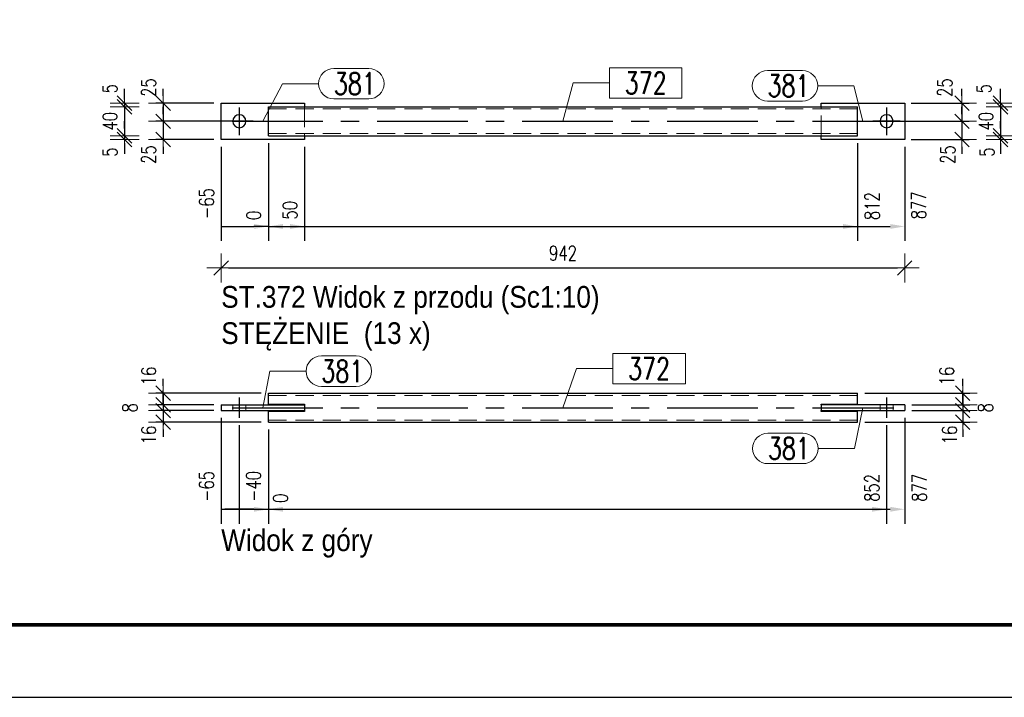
# Model space of a CAD drawing. Header units: millimetres. Extents: x -1005 to 207, y 18226 to 18896.
# Tile 27 of 50: x -284 to -149, y 18226 to 18319. Entities that reach past the tile are written whole.
import ezdxf

# ---------------------------------------------------------------- set-up
doc = ezdxf.new("R2010")
doc.units = ezdxf.units.MM
doc.header["$LTSCALE"] = 10
doc.linetypes.add('HIDDEN', pattern=[0.375, 0.25, -0.125])
doc.linetypes.add('MITTE', pattern=[2, 1.25, -0.25, 0.25, -0.25])
doc.layers.get('Defpoints').update_dxf_attribs({"color": 1})
doc.layers.add('_FORMATKA', color=8, linetype='Continuous', plot=False)
for name, color, linetype, lineweight in [('_RAMKA', 7, 'Continuous', 35), ('PS_DIM', 4, 'Continuous', 13), ('PS_Hidden', 2, 'HIDDEN', 9), ('PS_Pos', 1, 'Continuous', 15), ('PS_Shape', 161, 'Continuous', 30), ('PS_SOLID', 7, 'Continuous', 30), ('PS_TEXT', 3, 'Continuous', 18)]:
    doc.layers.add(name, color=color, linetype=linetype, lineweight=lineweight)
doc.layers.add('PS_Mid', color=5, linetype='MITTE')
doc.styles.add('gil', font='txt', dxfattribs={"width": 0.9})
doc.styles.add('simplex', font='simplex.shx', dxfattribs={"width": 0.75})
doc.dimstyles.new('1_10_GŁ_DS1-LS10', dxfattribs={"dimtxt": 2, "dimasz": 2, "dimexe": 2, "dimexo": 1, "dimgap": 1, "dimtad": 1, "dimjust": 4, "dimdec": 0, "dimlfac": 10, "dimtxsty": 'simplex', "dimblk1": 'NONE', "dimsah": 1, "dimcen": 2, "dimclrd": 256, "dimclre": 256, "dimclrt": 3, "dimadec": 1, "dimazin": 0, "dimtfac": 1, "dimtdec": 0, "dimtmove": 2, "dimatfit": 3, "dimfxl": 1, "dimarcsym": 0})
doc.dimstyles.new('1_10_PRZ', dxfattribs={"dimtxt": 2, "dimasz": 1, "dimexe": 2, "dimexo": 5, "dimgap": 1, "dimtad": 1, "dimdec": 0, "dimlfac": 10, "dimtxsty": 'simplex', "dimblk": 'dimznak', "dimcen": 2, "dimse1": 1, "dimse2": 1, "dimclrt": 3, "dimadec": 1, "dimazin": 0, "dimtfac": 1, "dimtdec": 0, "dimtix": 1, "dimtmove": 2, "dimatfit": 3, "dimldrblk": 'dim-grot', "dimfxl": 1, "dimarcsym": 0})
doc.dimstyles.new('1_10_PRZ_DS1-LS10', dxfattribs={"dimtxt": 2, "dimasz": 1, "dimexe": 2, "dimexo": 5, "dimgap": 1, "dimtad": 1, "dimdec": 0, "dimlfac": 10, "dimtxsty": 'simplex', "dimblk": 'dimznak', "dimcen": 2, "dimse1": 1, "dimse2": 1, "dimclrt": 3, "dimadec": 1, "dimazin": 0, "dimtfac": 1, "dimtdec": 0, "dimtix": 1, "dimtmove": 2, "dimatfit": 3, "dimldrblk": 'dim-grot', "dimfxl": 1, "dimarcsym": 0})
doc.dimstyles.new('1_10_SC', dxfattribs={"dimtxt": 2, "dimasz": 1, "dimexe": 1, "dimexo": 1, "dimgap": 1, "dimtad": 1, "dimdec": 0, "dimlfac": 10, "dimtxsty": 'simplex', "dimblk": 'dimznak', "dimcen": 2, "dimclrd": 256, "dimclre": 256, "dimclrt": 3, "dimadec": 1, "dimazin": 0, "dimtfac": 1, "dimtdec": 0, "dimtix": 1, "dimtmove": 2, "dimatfit": 3, "dimldrblk": 'dim-grot', "dimfxl": 1, "dimarcsym": 0})

# ---------------------------------------------------------------- blocks, each defined once
blk = doc.blocks.new('dimznak')
at = {"color": 0}
for points in [[(0, 2), (0, -2)], [(-2, 0), (2, 0)]]:
    blk.add_lwpolyline(points, dxfattribs=at)
at = {"color": 2}
blk.add_lwpolyline([(1, 1), (-1, -1)], dxfattribs=at)
blk = doc.blocks.new('*D1424')
at = {"layer": 'Defpoints', "color": 0, "transparency": 16777216}
for p in [(-256.47, 18307.86), (-264.47, 18305.36), (-253.97, 18305.36)]:
    blk.add_point(p, dxfattribs=at)
at = {"layer": 'PS_DIM', "lineweight": -2, "transparency": 16777216}
for p, q in [((-264.47, 18308.86), (-264.47, 18309.86)), ((-257.47, 18307.86), (-265.47, 18307.86)), ((-264.47, 18307.86), (-264.47, 18305.36)), ((-254.97, 18305.36), (-265.47, 18305.36)), ((-264.47, 18304.36), (-264.47, 18303.36))]:
    blk.add_line(p, q, dxfattribs=at)
for p, rotation in [((-264.47, 18307.86), 270), ((-264.47, 18305.36), 90)]:
    blk.add_blockref('dimznak', p, dxfattribs=dict(at, rotation=rotation))
at = {"layer": 'PS_DIM', "color": 3, "transparency": 16777216, "insert": (-266.47, 18310.02), "char_height": 2, "attachment_point": 5, "rotation": 90, "style": 'simplex'}
blk.add_mtext('25', dxfattribs=at)
blk = doc.blocks.new('dim-grot')
blk.add_hatch(color=256).paths.add_polyline_path([(0, 0), (-2, 0.5), (-2, -0.5)])
blk.add_lwpolyline([(0, 0), (-2, 0.5), (-2, -0.5), (0, 0)])
blk = doc.blocks.new('*D1425')
at = {"layer": 'Defpoints', "color": 0, "transparency": 16777216}
for p in [(-253.97, 18305.36), (-264.47, 18302.86), (-256.47, 18302.86)]:
    blk.add_point(p, dxfattribs=at)
at = {"layer": 'PS_DIM', "lineweight": -2, "transparency": 16777216}
for p, q in [((-264.47, 18306.36), (-264.47, 18307.36)), ((-254.97, 18305.36), (-265.47, 18305.36)), ((-264.47, 18305.36), (-264.47, 18302.86)), ((-257.47, 18302.86), (-265.47, 18302.86)), ((-264.47, 18301.86), (-264.47, 18300.86))]:
    blk.add_line(p, q, dxfattribs=at)
for p, rotation in [((-264.47, 18305.36), 270), ((-264.47, 18302.86), 90)]:
    blk.add_blockref('dimznak', p, dxfattribs=dict(at, rotation=rotation))
at = {"layer": 'PS_DIM', "color": 3, "transparency": 16777216, "insert": (-266.47, 18300.78), "char_height": 2, "attachment_point": 5, "rotation": 90, "style": 'simplex'}
blk.add_mtext('25', dxfattribs=at)
blk = doc.blocks.new('*D1426')
at = {"layer": 'Defpoints', "color": 0, "transparency": 16777216}
for p in [(-269.79, 18307.36), (-256.47, 18307.86), (-249.97, 18307.36)]:
    blk.add_point(p, dxfattribs=at)
at = {"layer": 'PS_DIM', "color": 0, "lineweight": -2, "transparency": 16777216}
for p, q in [((-269.79, 18308.86), (-269.79, 18309.86)), ((-269.79, 18307.86), (-269.79, 18307.36)), ((-269.79, 18306.36), (-269.79, 18305.36))]:
    blk.add_line(p, q, dxfattribs=at)
for p, rotation in [((-269.79, 18307.86), 270), ((-269.79, 18307.36), 90)]:
    blk.add_blockref('dimznak', p, dxfattribs=dict(at, rotation=rotation))
at = {"layer": 'PS_DIM', "color": 3, "transparency": 16777216, "insert": (-271.79, 18309.87), "char_height": 2, "attachment_point": 5, "rotation": 90, "style": 'simplex'}
blk.add_mtext('5', dxfattribs=at)
blk = doc.blocks.new('*D1427')
at = {"layer": 'Defpoints', "color": 0, "transparency": 16777216}
for p in [(-249.97, 18307.36), (-269.79, 18303.36), (-249.97, 18303.36)]:
    blk.add_point(p, dxfattribs=at)
at = {"layer": 'PS_DIM', "color": 0, "lineweight": -2, "transparency": 16777216}
for p, q in [((-269.79, 18308.36), (-269.79, 18309.36)), ((-269.79, 18307.36), (-269.79, 18303.36)), ((-269.79, 18302.36), (-269.79, 18301.36))]:
    blk.add_line(p, q, dxfattribs=at)
for p, rotation in [((-269.79, 18307.36), 270), ((-269.79, 18303.36), 90)]:
    blk.add_blockref('dimznak', p, dxfattribs=dict(at, rotation=rotation))
at = {"layer": 'PS_DIM', "color": 3, "transparency": 16777216, "insert": (-271.79, 18305.36), "char_height": 2, "attachment_point": 5, "rotation": 90, "style": 'simplex'}
blk.add_mtext('40', dxfattribs=at)
blk = doc.blocks.new('*D1428')
at = {"layer": 'Defpoints', "color": 0, "transparency": 16777216}
for p in [(-269.79, 18302.86), (-256.47, 18302.86), (-249.97, 18303.36)]:
    blk.add_point(p, dxfattribs=at)
at = {"layer": 'PS_DIM', "color": 0, "lineweight": -2, "transparency": 16777216}
for p, q in [((-269.79, 18304.36), (-269.79, 18305.36)), ((-269.79, 18303.36), (-269.79, 18302.86)), ((-269.79, 18301.86), (-269.79, 18300.86))]:
    blk.add_line(p, q, dxfattribs=at)
for p, rotation in [((-269.79, 18303.36), 270), ((-269.79, 18302.86), 90)]:
    blk.add_blockref('dimznak', p, dxfattribs=dict(at, rotation=rotation))
at = {"layer": 'PS_DIM', "color": 3, "transparency": 16777216, "insert": (-271.79, 18301.12), "char_height": 2, "attachment_point": 5, "rotation": 90, "style": 'simplex'}
blk.add_mtext('5', dxfattribs=at)
blk = doc.blocks.new('*D1429')
at = {"layer": 'Defpoints', "color": 0, "transparency": 16777216}
for p in [(-162.34, 18307.86), (-164.84, 18305.36), (-154.34, 18305.36)]:
    blk.add_point(p, dxfattribs=at)
at = {"layer": 'PS_DIM', "lineweight": -2, "transparency": 16777216}
for p, q in [((-154.34, 18308.86), (-154.34, 18309.86)), ((-161.34, 18307.86), (-153.34, 18307.86)), ((-154.34, 18307.86), (-154.34, 18305.36)), ((-163.84, 18305.36), (-153.34, 18305.36)), ((-154.34, 18304.36), (-154.34, 18303.36))]:
    blk.add_line(p, q, dxfattribs=at)
for p, rotation in [((-154.34, 18307.86), 270), ((-154.34, 18305.36), 90)]:
    blk.add_blockref('dimznak', p, dxfattribs=dict(at, rotation=rotation))
at = {"layer": 'PS_DIM', "color": 3, "transparency": 16777216, "insert": (-156.7, 18310.02), "char_height": 2, "attachment_point": 5, "rotation": 90, "style": 'simplex'}
blk.add_mtext('25', dxfattribs=at)
blk = doc.blocks.new('*D1430')
at = {"layer": 'Defpoints', "color": 0, "transparency": 16777216}
for p in [(-164.84, 18305.36), (-162.34, 18302.86), (-154.34, 18302.86)]:
    blk.add_point(p, dxfattribs=at)
at = {"layer": 'PS_DIM', "lineweight": -2, "transparency": 16777216}
for p, q in [((-154.34, 18306.36), (-154.34, 18307.36)), ((-163.84, 18305.36), (-153.34, 18305.36)), ((-154.34, 18305.36), (-154.34, 18302.86)), ((-161.34, 18302.86), (-153.34, 18302.86)), ((-154.34, 18301.86), (-154.34, 18300.86))]:
    blk.add_line(p, q, dxfattribs=at)
for p, rotation in [((-154.34, 18305.36), 270), ((-154.34, 18302.86), 90)]:
    blk.add_blockref('dimznak', p, dxfattribs=dict(at, rotation=rotation))
at = {"layer": 'PS_DIM', "color": 3, "transparency": 16777216, "insert": (-156.29, 18300.78), "char_height": 2, "attachment_point": 5, "rotation": 90, "style": 'simplex'}
blk.add_mtext('25', dxfattribs=at)
blk = doc.blocks.new('*D1431')
at = {"layer": 'Defpoints', "color": 0, "transparency": 16777216}
for p in [(-168.84, 18307.36), (-162.34, 18307.86), (-149.02, 18307.36)]:
    blk.add_point(p, dxfattribs=at)
at = {"layer": 'PS_DIM', "color": 0, "lineweight": -2, "transparency": 16777216}
for p, q in [((-149.02, 18308.86), (-149.02, 18309.86)), ((-149.02, 18307.86), (-149.02, 18307.36)), ((-149.02, 18306.36), (-149.02, 18305.36))]:
    blk.add_line(p, q, dxfattribs=at)
for p, rotation in [((-149.02, 18307.86), 270), ((-149.02, 18307.36), 90)]:
    blk.add_blockref('dimznak', p, dxfattribs=dict(at, rotation=rotation))
at = {"layer": 'PS_DIM', "color": 3, "transparency": 16777216, "insert": (-151.3, 18309.87), "char_height": 2, "attachment_point": 5, "rotation": 90, "style": 'simplex'}
blk.add_mtext('5', dxfattribs=at)
blk = doc.blocks.new('*D1432')
at = {"layer": 'Defpoints', "color": 0, "transparency": 16777216}
for p in [(-168.84, 18307.36), (-168.84, 18303.36), (-149.02, 18303.36)]:
    blk.add_point(p, dxfattribs=at)
at = {"layer": 'PS_DIM', "color": 0, "lineweight": -2, "transparency": 16777216}
for p, q in [((-149.02, 18308.36), (-149.02, 18309.36)), ((-149.02, 18307.36), (-149.02, 18303.36)), ((-149.02, 18302.36), (-149.02, 18301.36))]:
    blk.add_line(p, q, dxfattribs=at)
for p, rotation in [((-149.02, 18307.36), 270), ((-149.02, 18303.36), 90)]:
    blk.add_blockref('dimznak', p, dxfattribs=dict(at, rotation=rotation))
at = {"layer": 'PS_DIM', "color": 3, "transparency": 16777216, "insert": (-151.02, 18305.36), "char_height": 2, "attachment_point": 5, "rotation": 90, "style": 'simplex'}
blk.add_mtext('40', dxfattribs=at)
blk = doc.blocks.new('*D1433')
at = {"layer": 'Defpoints', "color": 0, "transparency": 16777216}
for p in [(-168.84, 18303.36), (-162.34, 18302.86), (-149.02, 18302.86)]:
    blk.add_point(p, dxfattribs=at)
at = {"layer": 'PS_DIM', "color": 0, "lineweight": -2, "transparency": 16777216}
for p, q in [((-149.02, 18304.36), (-149.02, 18305.36)), ((-149.02, 18303.36), (-149.02, 18302.86)), ((-149.02, 18301.86), (-149.02, 18300.86))]:
    blk.add_line(p, q, dxfattribs=at)
for p, rotation in [((-149.02, 18303.36), 270), ((-149.02, 18302.86), 90)]:
    blk.add_blockref('dimznak', p, dxfattribs=dict(at, rotation=rotation))
at = {"layer": 'PS_DIM', "color": 3, "transparency": 16777216, "insert": (-150.9, 18301.12), "char_height": 2, "attachment_point": 5, "rotation": 90, "style": 'simplex'}
blk.add_mtext('5', dxfattribs=at)
blk = doc.blocks.new('*D1434')
at = {"layer": 'Defpoints', "color": 0, "transparency": 16777216}
for p in [(-168.74, 18267.86), (-162.24, 18266.26), (-154.24, 18266.26)]:
    blk.add_point(p, dxfattribs=at)
at = {"layer": 'PS_DIM', "lineweight": -2, "transparency": 16777216}
for p, q in [((-154.24, 18268.86), (-154.24, 18269.86)), ((-167.74, 18267.86), (-153.24, 18267.86)), ((-154.24, 18267.86), (-154.24, 18266.26)), ((-161.24, 18266.26), (-153.24, 18266.26)), ((-154.24, 18265.26), (-154.24, 18264.26))]:
    blk.add_line(p, q, dxfattribs=at)
for p, rotation in [((-154.24, 18267.86), 270), ((-154.24, 18266.26), 90)]:
    blk.add_blockref('dimznak', p, dxfattribs=dict(at, rotation=rotation))
at = {"layer": 'PS_DIM', "color": 3, "transparency": 16777216, "insert": (-156.44, 18270.23), "char_height": 2, "attachment_point": 5, "rotation": 90, "style": 'simplex'}
blk.add_mtext('16', dxfattribs=at)
blk = doc.blocks.new('*D1435')
at = {"layer": 'Defpoints', "color": 0, "transparency": 16777216}
for p in [(-162.24, 18266.26), (-162.24, 18265.46), (-154.24, 18265.46)]:
    blk.add_point(p, dxfattribs=at)
at = {"layer": 'PS_DIM', "lineweight": -2, "transparency": 16777216}
for p, q in [((-154.24, 18267.26), (-154.24, 18268.26)), ((-161.24, 18266.26), (-153.24, 18266.26)), ((-154.24, 18266.26), (-154.24, 18265.46)), ((-161.24, 18265.46), (-153.24, 18265.46)), ((-154.24, 18264.46), (-154.24, 18263.46))]:
    blk.add_line(p, q, dxfattribs=at)
for p, rotation in [((-154.24, 18266.26), 270), ((-154.24, 18265.46), 90)]:
    blk.add_blockref('dimznak', p, dxfattribs=dict(at, rotation=rotation))
at = {"layer": 'PS_DIM', "color": 3, "transparency": 16777216, "insert": (-151.09, 18265.86), "char_height": 2, "attachment_point": 5, "rotation": 90, "style": 'simplex'}
blk.add_mtext('8', dxfattribs=at)
blk = doc.blocks.new('*D1436')
at = {"layer": 'Defpoints', "color": 0, "transparency": 16777216}
for p in [(-162.24, 18265.46), (-168.74, 18263.86), (-154.24, 18263.86)]:
    blk.add_point(p, dxfattribs=at)
at = {"layer": 'PS_DIM', "lineweight": -2, "transparency": 16777216}
for p, q in [((-154.24, 18266.46), (-154.24, 18267.46)), ((-161.24, 18265.46), (-153.24, 18265.46)), ((-154.24, 18265.46), (-154.24, 18263.86)), ((-167.74, 18263.86), (-153.24, 18263.86)), ((-154.24, 18262.86), (-154.24, 18261.86))]:
    blk.add_line(p, q, dxfattribs=at)
for p, rotation in [((-154.24, 18265.46), 270), ((-154.24, 18263.86), 90)]:
    blk.add_blockref('dimznak', p, dxfattribs=dict(at, rotation=rotation))
at = {"layer": 'PS_DIM', "color": 3, "transparency": 16777216, "insert": (-156.06, 18262.1), "char_height": 2, "attachment_point": 5, "rotation": 90, "style": 'simplex'}
blk.add_mtext('16', dxfattribs=at)
blk = doc.blocks.new('*D1437')
at = {"layer": 'Defpoints', "color": 0, "transparency": 16777216}
for p in [(-249.97, 18267.86), (-264.47, 18266.26), (-256.47, 18266.26)]:
    blk.add_point(p, dxfattribs=at)
at = {"layer": 'PS_DIM', "lineweight": -2, "transparency": 16777216}
for p, q in [((-264.47, 18268.86), (-264.47, 18269.86)), ((-250.97, 18267.86), (-265.47, 18267.86)), ((-264.47, 18267.86), (-264.47, 18266.26)), ((-257.47, 18266.26), (-265.47, 18266.26)), ((-264.47, 18265.26), (-264.47, 18264.26))]:
    blk.add_line(p, q, dxfattribs=at)
for p, rotation in [((-264.47, 18267.86), 270), ((-264.47, 18266.26), 90)]:
    blk.add_blockref('dimznak', p, dxfattribs=dict(at, rotation=rotation))
at = {"layer": 'PS_DIM', "color": 3, "transparency": 16777216, "insert": (-266.47, 18270.23), "char_height": 2, "attachment_point": 5, "rotation": 90, "style": 'simplex'}
blk.add_mtext('16', dxfattribs=at)
blk = doc.blocks.new('*D1438')
at = {"layer": 'Defpoints', "color": 0, "transparency": 16777216}
for p in [(-256.47, 18266.26), (-264.47, 18265.46), (-256.47, 18265.46)]:
    blk.add_point(p, dxfattribs=at)
at = {"layer": 'PS_DIM', "lineweight": -2, "transparency": 16777216}
for p, q in [((-264.47, 18267.26), (-264.47, 18268.26)), ((-257.47, 18266.26), (-265.47, 18266.26)), ((-264.47, 18266.26), (-264.47, 18265.46)), ((-257.47, 18265.46), (-265.47, 18265.46)), ((-264.47, 18264.46), (-264.47, 18263.46))]:
    blk.add_line(p, q, dxfattribs=at)
for p, rotation in [((-264.47, 18266.26), 270), ((-264.47, 18265.46), 90)]:
    blk.add_blockref('dimznak', p, dxfattribs=dict(at, rotation=rotation))
at = {"layer": 'PS_DIM', "color": 3, "transparency": 16777216, "insert": (-269.07, 18265.86), "char_height": 2, "attachment_point": 5, "rotation": 90, "style": 'simplex'}
blk.add_mtext('8', dxfattribs=at)
blk = doc.blocks.new('*D1439')
at = {"layer": 'Defpoints', "color": 0, "transparency": 16777216}
for p in [(-256.47, 18265.46), (-264.47, 18263.86), (-249.97, 18263.86)]:
    blk.add_point(p, dxfattribs=at)
at = {"layer": 'PS_DIM', "lineweight": -2, "transparency": 16777216}
for p, q in [((-264.47, 18266.46), (-264.47, 18267.46)), ((-257.47, 18265.46), (-265.47, 18265.46)), ((-264.47, 18265.46), (-264.47, 18263.86)), ((-250.97, 18263.86), (-265.47, 18263.86)), ((-264.47, 18262.86), (-264.47, 18261.86))]:
    blk.add_line(p, q, dxfattribs=at)
for p, rotation in [((-264.47, 18265.46), 270), ((-264.47, 18263.86), 90)]:
    blk.add_blockref('dimznak', p, dxfattribs=dict(at, rotation=rotation))
at = {"layer": 'PS_DIM', "color": 3, "transparency": 16777216, "insert": (-266.47, 18262.1), "char_height": 2, "attachment_point": 5, "rotation": 90, "style": 'simplex'}
blk.add_mtext('16', dxfattribs=at)
blk = doc.blocks.new('*D1440')
at = {"layer": 'Defpoints', "color": 0, "transparency": 16777216}
for p in [(-256.47, 18302.86), (-249.97, 18303.36), (-249.97, 18290.86)]:
    blk.add_point(p, dxfattribs=at)
at = {"layer": 'PS_DIM', "lineweight": -2, "transparency": 16777216}
for p, q in [((-256.47, 18301.86), (-256.47, 18288.86)), ((-249.97, 18302.36), (-249.97, 18288.86)), ((-256.47, 18290.86), (-251.97, 18290.86))]:
    blk.add_line(p, q, dxfattribs=at)
at = {"layer": 'PS_DIM', "transparency": 16777216}
blk.add_solid([(-251.97, 18291.2), (-251.97, 18290.53), (-249.97, 18290.86)], dxfattribs=at)
at = {"layer": 'PS_DIM', "color": 3, "transparency": 16777216, "insert": (-258.49, 18294.03), "char_height": 2, "attachment_point": 5, "rotation": 90, "style": 'simplex'}
blk.add_mtext('-65', dxfattribs=at)
blk = doc.blocks.new('_None')
blk = doc.blocks.new('*D1441')
at = {"layer": 'Defpoints', "color": 0, "transparency": 16777216}
for p in [(-249.97, 18303.36), (-249.97, 18303.36), (-249.97, 18290.86)]:
    blk.add_point(p, dxfattribs=at)
at = {"layer": 'PS_DIM', "lineweight": -2, "transparency": 16777216}
for p, q in [((-249.97, 18302.36), (-249.97, 18288.86)), ((-249.97, 18302.36), (-249.97, 18288.86)), ((-249.97, 18290.86), (-251.97, 18290.86)), ((-247.97, 18290.86), (-245.97, 18290.86))]:
    blk.add_line(p, q, dxfattribs=at)
at = {"layer": 'PS_DIM', "transparency": 16777216}
blk.add_solid([(-247.97, 18291.2), (-247.97, 18290.53), (-249.97, 18290.86)], dxfattribs=at)
at = {"layer": 'PS_DIM', "color": 3, "transparency": 16777216, "insert": (-251.99, 18292.38), "char_height": 2, "attachment_point": 5, "rotation": 90, "style": 'simplex'}
blk.add_mtext('0', dxfattribs=at)
blk = doc.blocks.new('*D1442')
at = {"layer": 'Defpoints', "color": 0, "transparency": 16777216}
for p in [(-249.97, 18303.36), (-244.97, 18302.86), (-244.97, 18290.86)]:
    blk.add_point(p, dxfattribs=at)
at = {"layer": 'PS_DIM', "lineweight": -2, "transparency": 16777216}
for p, q in [((-249.97, 18302.36), (-249.97, 18288.86)), ((-244.97, 18301.86), (-244.97, 18288.86)), ((-249.97, 18290.86), (-246.97, 18290.86))]:
    blk.add_line(p, q, dxfattribs=at)
at = {"layer": 'PS_DIM', "transparency": 16777216}
blk.add_solid([(-246.97, 18291.2), (-246.97, 18290.53), (-244.97, 18290.86)], dxfattribs=at)
at = {"layer": 'PS_DIM', "color": 3, "transparency": 16777216, "insert": (-246.99, 18293.1), "char_height": 2, "attachment_point": 5, "rotation": 90, "style": 'simplex'}
blk.add_mtext('50', dxfattribs=at)
blk = doc.blocks.new('*D1443')
at = {"layer": 'Defpoints', "color": 0, "transparency": 16777216}
for p in [(-249.97, 18303.36), (-168.74, 18303.36), (-168.74, 18290.86)]:
    blk.add_point(p, dxfattribs=at)
at = {"layer": 'PS_DIM', "lineweight": -2, "transparency": 16777216}
for p, q in [((-249.97, 18302.36), (-249.97, 18288.86)), ((-168.74, 18302.36), (-168.74, 18288.86)), ((-249.97, 18290.86), (-170.74, 18290.86))]:
    blk.add_line(p, q, dxfattribs=at)
at = {"layer": 'PS_DIM', "transparency": 16777216}
blk.add_solid([(-170.74, 18291.2), (-170.74, 18290.53), (-168.74, 18290.86)], dxfattribs=at)
at = {"layer": 'PS_DIM', "color": 3, "transparency": 16777216, "insert": (-166.72, 18293.67), "char_height": 2, "attachment_point": 5, "rotation": 90, "style": 'simplex'}
blk.add_mtext('812', dxfattribs=at)
blk = doc.blocks.new('*D1444')
at = {"layer": 'Defpoints', "color": 0, "transparency": 16777216}
for p in [(-249.97, 18303.36), (-162.24, 18302.86), (-162.24, 18290.86)]:
    blk.add_point(p, dxfattribs=at)
at = {"layer": 'PS_DIM', "lineweight": -2, "transparency": 16777216}
for p, q in [((-249.97, 18302.36), (-249.97, 18288.86)), ((-162.24, 18301.86), (-162.24, 18288.86)), ((-249.97, 18290.86), (-164.24, 18290.86))]:
    blk.add_line(p, q, dxfattribs=at)
at = {"layer": 'PS_DIM', "transparency": 16777216}
blk.add_solid([(-164.24, 18291.2), (-164.24, 18290.53), (-162.24, 18290.86)], dxfattribs=at)
at = {"layer": 'PS_DIM', "color": 3, "transparency": 16777216, "insert": (-160.32, 18293.78), "char_height": 2, "attachment_point": 5, "rotation": 90, "style": 'simplex'}
blk.add_mtext('877', dxfattribs=at)
blk = doc.blocks.new('*D1445')
at = {"layer": 'Defpoints', "color": 0, "transparency": 16777216}
for p in [(-256.47, 18265.46), (-249.97, 18263.86), (-249.97, 18251.86)]:
    blk.add_point(p, dxfattribs=at)
at = {"layer": 'PS_DIM', "lineweight": -2, "transparency": 16777216}
for p, q in [((-256.47, 18264.46), (-256.47, 18249.86)), ((-249.97, 18262.86), (-249.97, 18249.86)), ((-256.47, 18251.86), (-251.97, 18251.86))]:
    blk.add_line(p, q, dxfattribs=at)
at = {"layer": 'PS_DIM', "transparency": 16777216}
blk.add_solid([(-251.97, 18252.19), (-251.97, 18251.52), (-249.97, 18251.86)], dxfattribs=at)
at = {"layer": 'PS_DIM', "color": 3, "transparency": 16777216, "insert": (-258.49, 18255.02), "char_height": 2, "attachment_point": 5, "rotation": 90, "style": 'simplex'}
blk.add_mtext('-65', dxfattribs=at)
blk = doc.blocks.new('*D1446')
at = {"layer": 'Defpoints', "color": 0, "transparency": 16777216}
for p in [(-253.97, 18264.46), (-249.97, 18263.86), (-249.97, 18251.86)]:
    blk.add_point(p, dxfattribs=at)
at = {"layer": 'PS_DIM', "lineweight": -2, "transparency": 16777216}
for p, q in [((-253.97, 18263.46), (-253.97, 18249.86)), ((-249.97, 18262.86), (-249.97, 18249.86)), ((-253.97, 18251.86), (-255.97, 18251.86)), ((-253.97, 18251.86), (-249.97, 18251.86)), ((-247.97, 18251.86), (-245.97, 18251.86))]:
    blk.add_line(p, q, dxfattribs=at)
at = {"layer": 'PS_DIM', "transparency": 16777216}
blk.add_solid([(-247.97, 18252.19), (-247.97, 18251.52), (-249.97, 18251.86)], dxfattribs=at)
at = {"layer": 'PS_DIM', "color": 3, "transparency": 16777216, "insert": (-252.02, 18255.02), "char_height": 2, "attachment_point": 5, "rotation": 90, "style": 'simplex'}
blk.add_mtext('-40', dxfattribs=at)
blk = doc.blocks.new('*D1447')
at = {"layer": 'Defpoints', "color": 0, "transparency": 16777216}
for p in [(-249.97, 18263.86), (-249.97, 18263.86), (-249.97, 18251.86)]:
    blk.add_point(p, dxfattribs=at)
at = {"layer": 'PS_DIM', "lineweight": -2, "transparency": 16777216}
for p, q in [((-249.97, 18262.86), (-249.97, 18249.86)), ((-249.97, 18262.86), (-249.97, 18249.86)), ((-251.97, 18251.86), (-253.97, 18251.86)), ((-249.97, 18251.86), (-247.97, 18251.86))]:
    blk.add_line(p, q, dxfattribs=at)
at = {"layer": 'PS_DIM', "transparency": 16777216}
blk.add_solid([(-251.97, 18252.19), (-251.97, 18251.52), (-249.97, 18251.86)], dxfattribs=at)
at = {"layer": 'PS_DIM', "color": 3, "transparency": 16777216, "insert": (-248.3, 18253.38), "char_height": 2, "attachment_point": 5, "rotation": 90, "style": 'simplex'}
blk.add_mtext('0', dxfattribs=at)
blk = doc.blocks.new('*D1448')
at = {"layer": 'Defpoints', "color": 0, "transparency": 16777216}
for p in [(-249.97, 18263.86), (-164.74, 18264.46), (-164.74, 18251.86)]:
    blk.add_point(p, dxfattribs=at)
at = {"layer": 'PS_DIM', "lineweight": -2, "transparency": 16777216}
for p, q in [((-164.74, 18263.46), (-164.74, 18249.86)), ((-249.97, 18262.86), (-249.97, 18249.86)), ((-249.97, 18251.86), (-166.74, 18251.86))]:
    blk.add_line(p, q, dxfattribs=at)
at = {"layer": 'PS_DIM', "transparency": 16777216}
blk.add_solid([(-166.74, 18252.19), (-166.74, 18251.52), (-164.74, 18251.86)], dxfattribs=at)
at = {"layer": 'PS_DIM', "color": 3, "transparency": 16777216, "insert": (-166.76, 18254.81), "char_height": 2, "attachment_point": 5, "rotation": 90, "style": 'simplex'}
blk.add_mtext('852', dxfattribs=at)
blk = doc.blocks.new('*D1449')
at = {"layer": 'Defpoints', "color": 0, "transparency": 16777216}
for p in [(-162.24, 18265.46), (-249.97, 18263.86), (-162.24, 18251.86)]:
    blk.add_point(p, dxfattribs=at)
at = {"layer": 'PS_DIM', "lineweight": -2, "transparency": 16777216}
for p, q in [((-162.24, 18264.46), (-162.24, 18249.86)), ((-249.97, 18262.86), (-249.97, 18249.86)), ((-249.97, 18251.86), (-164.24, 18251.86))]:
    blk.add_line(p, q, dxfattribs=at)
at = {"layer": 'PS_DIM', "transparency": 16777216}
blk.add_solid([(-164.24, 18252.19), (-164.24, 18251.52), (-162.24, 18251.86)], dxfattribs=at)
at = {"layer": 'PS_DIM', "color": 3, "transparency": 16777216, "insert": (-160.22, 18254.81), "char_height": 2, "attachment_point": 5, "rotation": 90, "style": 'simplex'}
blk.add_mtext('877', dxfattribs=at)
blk = doc.blocks.new('*D1454')
at = {"layer": 'Defpoints', "color": 0, "transparency": 16777216}
for p in [(-256.47, 18302.86), (-162.24, 18302.86), (-162.24, 18285.14)]:
    blk.add_point(p, dxfattribs=at)
at = {"layer": 'PS_DIM', "color": 0, "lineweight": -2, "transparency": 16777216}
blk.add_line((-255.47, 18285.14), (-163.24, 18285.14), dxfattribs=at)
at = {"layer": 'PS_DIM', "color": 0, "lineweight": -2, "transparency": 16777216, "rotation": 180}
blk.add_blockref('dimznak', (-256.47, 18285.14), dxfattribs=at)
at = {"layer": 'PS_DIM', "color": 0, "lineweight": -2, "transparency": 16777216}
blk.add_blockref('dimznak', (-162.24, 18285.14), dxfattribs=at)
at = {"layer": 'PS_DIM', "color": 3, "transparency": 16777216, "insert": (-209.35, 18287.18), "char_height": 2, "attachment_point": 5, "style": 'simplex'}
blk.add_mtext('942', dxfattribs=at)
blk = doc.blocks.new('*U16')
at = {"layer": '_FORMATKA', "lineweight": -3}
blk.add_lwpolyline([(-1200, 0), (0, 0), (0, 594), (-1200, 594)], close=True, dxfattribs=at)
at = {"layer": '_RAMKA', "lineweight": -3, "const_width": 0.5}
blk.add_lwpolyline([(-1170, 10), (-10, 10), (-10, 584), (-1170, 584)], close=True, dxfattribs=at)
blk = doc.blocks.new('*X777')
at = {"layer": 'PS_Hidden', "color": 2, "linetype": 'HIDDEN'}
for p, q in [((-244.97, 18374.63), (-244.97, 18374.33)), ((-173.74, 18374.63), (-173.74, 18374.33)), ((-249.97, 18374.33), (-168.74, 18374.33)), ((-244.97, 18374.33), (-244.97, 18370.93)), ((-173.74, 18370.93), (-173.74, 18374.33)), ((-249.97, 18370.93), (-168.74, 18370.93)), ((-244.97, 18370.93), (-244.97, 18370.63)), ((-173.74, 18370.93), (-173.74, 18370.63))]:
    blk.add_line(p, q, dxfattribs=at)
at = {"layer": 'PS_Mid', "color": 5, "linetype": 'MITTE'}
for p, q in [((-253.97, 18374.53), (-253.97, 18370.73)), ((-164.74, 18374.53), (-164.74, 18370.73)), ((-252.07, 18372.63), (-255.87, 18372.63)), ((-254.97, 18372.63), (-163.74, 18372.63)), ((-162.84, 18372.63), (-166.64, 18372.63))]:
    blk.add_line(p, q, dxfattribs=at)
at = {"layer": 'PS_SOLID', "color": 7, "linetype": 'Continuous'}
for p, q in [((-256.47, 18375.13), (-244.97, 18375.13)), ((-256.47, 18370.13), (-256.47, 18375.13)), ((-249.97, 18370.63), (-249.97, 18374.63)), ((-249.97, 18374.63), (-168.74, 18374.63)), ((-244.97, 18375.13), (-244.97, 18374.63)), ((-173.74, 18375.13), (-162.24, 18375.13)), ((-173.74, 18374.63), (-173.74, 18375.13)), ((-168.74, 18370.63), (-168.74, 18374.63)), ((-162.24, 18375.13), (-162.24, 18370.13)), ((-249.97, 18370.63), (-168.74, 18370.63)), ((-244.97, 18370.63), (-244.97, 18370.13)), ((-173.74, 18370.13), (-173.74, 18370.63)), ((-244.97, 18370.13), (-256.47, 18370.13)), ((-162.24, 18370.13), (-173.74, 18370.13))]:
    blk.add_line(p, q, dxfattribs=at)
at = {"layer": 'PS_SOLID', "color": 7, "extrusion": (0, 0, -1)}
for centre in [(253.97, 18372.63), (164.74, 18372.63)]:
    blk.add_circle(centre, 0.9, dxfattribs=at)
blk = doc.blocks.new('*X778')
at = {"color": 1}
for p, q in [((-192.95, 18380.01), (-202.93, 18380.01)), ((-202.93, 18380.01), (-202.93, 18375.81)), ((-192.95, 18375.81), (-192.95, 18380.01)), ((-209.35, 18372.63), (-207.93, 18377.91)), ((-207.93, 18377.91), (-202.93, 18377.91)), ((-202.93, 18375.81), (-192.95, 18375.81))]:
    blk.add_line(p, q, dxfattribs=at)
at = {"color": 30, "style": 'simplex', "width": 0.75}
blk.add_text('372', height=3, dxfattribs=at).set_placement((-200.83, 18376.41))
blk = doc.blocks.new('*X779')
at = {"color": 1}
for p, q in [((-181.15, 18379.62), (-176.33, 18379.62)), ((-174.23, 18377.52), (-169.23, 18377.52)), ((-167.99, 18372.63), (-169.23, 18377.52)), ((-181.15, 18375.42), (-176.33, 18375.42))]:
    blk.add_line(p, q, dxfattribs=at)
for centre, start, end in [((-181.15, 18377.52), 90, 270), ((-176.33, 18377.52), 270, 90)]:
    blk.add_arc(centre, 2.1, start, end, dxfattribs=at)
at = {"color": 30, "style": 'simplex', "width": 0.75}
blk.add_text('381', height=3, dxfattribs=at).set_placement((-181.15, 18376.02))
blk = doc.blocks.new('*X780')
at = {"color": 1}
for p, q in [((-240.94, 18379.91), (-236.12, 18379.91)), ((-250.72, 18372.63), (-248.04, 18377.81)), ((-248.04, 18377.81), (-243.04, 18377.81)), ((-240.94, 18375.71), (-236.12, 18375.71))]:
    blk.add_line(p, q, dxfattribs=at)
for centre, start, end in [((-240.94, 18377.81), 90, 270), ((-236.12, 18377.81), 270, 90)]:
    blk.add_arc(centre, 2.1, start, end, dxfattribs=at)
at = {"color": 30, "style": 'simplex', "width": 0.75}
blk.add_text('381', height=3, dxfattribs=at).set_placement((-240.94, 18376.31))
blk = doc.blocks.new('*X782')
at = {"layer": 'PS_Hidden', "color": 2, "linetype": 'HIDDEN'}
for p, q in [((-249.97, 18334.82), (-168.74, 18334.82)), ((-254.87, 18332.72), (-254.87, 18333.52)), ((-253.07, 18332.72), (-253.07, 18333.52)), ((-165.64, 18332.72), (-165.64, 18333.52)), ((-163.84, 18332.72), (-163.84, 18333.52)), ((-249.97, 18331.42), (-168.74, 18331.42))]:
    blk.add_line(p, q, dxfattribs=at)
at = {"layer": 'PS_Mid', "color": 5, "linetype": 'MITTE'}
for p, q in [((-253.97, 18334.52), (-253.97, 18331.72)), ((-164.74, 18334.52), (-164.74, 18331.72)), ((-254.97, 18333.12), (-163.74, 18333.12))]:
    blk.add_line(p, q, dxfattribs=at)
at = {"layer": 'PS_SOLID', "color": 7, "linetype": 'Continuous'}
for p, q in [((-249.97, 18333.62), (-249.97, 18335.12)), ((-249.97, 18335.12), (-168.74, 18335.12)), ((-168.74, 18333.62), (-168.74, 18335.12)), ((-256.47, 18333.52), (-244.97, 18333.52)), ((-256.47, 18333.52), (-256.47, 18332.72)), ((-256.47, 18332.72), (-244.97, 18332.72)), ((-249.97, 18333.62), (-244.97, 18333.62)), ((-249.97, 18331.12), (-249.97, 18332.62)), ((-244.97, 18332.62), (-249.97, 18332.62)), ((-244.97, 18333.62), (-244.97, 18333.52)), ((-244.97, 18333.52), (-244.97, 18332.72)), ((-244.97, 18332.72), (-244.97, 18332.62)), ((-173.74, 18333.62), (-168.74, 18333.62)), ((-173.74, 18333.52), (-173.74, 18333.62)), ((-162.24, 18333.52), (-173.74, 18333.52)), ((-173.74, 18333.52), (-173.74, 18332.72)), ((-173.74, 18332.72), (-162.24, 18332.72)), ((-173.74, 18332.62), (-173.74, 18332.72)), ((-168.74, 18332.62), (-173.74, 18332.62)), ((-168.74, 18331.12), (-168.74, 18332.62)), ((-162.24, 18333.52), (-162.24, 18332.72)), ((-249.97, 18331.12), (-168.74, 18331.12))]:
    blk.add_line(p, q, dxfattribs=at)
blk = doc.blocks.new('*X783')
at = {"color": 1}
for p, q in [((-192.48, 18340.62), (-202.47, 18340.62)), ((-202.47, 18340.62), (-202.47, 18336.42)), ((-192.48, 18336.42), (-192.48, 18340.62)), ((-209.35, 18333.12), (-207.47, 18338.52)), ((-207.47, 18338.52), (-202.47, 18338.52)), ((-202.47, 18336.42), (-192.48, 18336.42))]:
    blk.add_line(p, q, dxfattribs=at)
at = {"color": 30, "style": 'simplex', "width": 0.75}
blk.add_text('372', height=3, dxfattribs=at).set_placement((-200.37, 18337.02))
blk = doc.blocks.new('*X784')
at = {"color": 1}
for p, q in [((-167.99, 18333.12), (-169.17, 18327.51)), ((-181.1, 18329.61), (-176.27, 18329.61)), ((-174.17, 18327.51), (-169.17, 18327.51)), ((-181.1, 18325.41), (-176.27, 18325.41))]:
    blk.add_line(p, q, dxfattribs=at)
for centre, start, end in [((-181.1, 18327.51), 90, 270), ((-176.27, 18327.51), 270, 90)]:
    blk.add_arc(centre, 2.1, start, end, dxfattribs=at)
at = {"color": 30, "style": 'simplex', "width": 0.75}
blk.add_text('381', height=3, dxfattribs=at).set_placement((-181.1, 18326.01))
blk = doc.blocks.new('*X785')
at = {"color": 1}
for p, q in [((-242.66, 18340.26), (-237.84, 18340.26)), ((-250.72, 18333.12), (-249.76, 18338.16)), ((-249.76, 18338.16), (-244.76, 18338.16)), ((-242.66, 18336.06), (-237.84, 18336.06))]:
    blk.add_line(p, q, dxfattribs=at)
for centre, start, end in [((-242.66, 18338.16), 90, 270), ((-237.84, 18338.16), 270, 90)]:
    blk.add_arc(centre, 2.1, start, end, dxfattribs=at)
at = {"color": 30, "style": 'simplex', "width": 0.75}
blk.add_text('381', height=3, dxfattribs=at).set_placement((-242.66, 18336.66))
blk = doc.blocks.new('*X786')
at = {"color": 3, "style": 'gil', "width": 0.9}
blk.add_text('Widok z góry', height=3, dxfattribs=at).set_placement((-256.47, 18313.35))

msp = doc.modelspace()

# ---------------------------------------------------------------- block references
at = {"layer": 'PS_DIM'}
msp.add_blockref('*U16', (200.59, 18225.93), dxfattribs=at)
at = {"layer": 'PS_Pos'}
for name in ['*X780', '*X778', '*X779', '*X785', '*X783', '*X784']:
    msp.add_blockref(name, (0, -67.26), dxfattribs=at)
at = {"layer": 'PS_Shape', "color": 40}
for name in ['*X777', '*X782']:
    msp.add_blockref(name, (0, -67.26), dxfattribs=at)
at = {"layer": 'PS_TEXT'}
msp.add_blockref('*X786', (0, -67.26), dxfattribs=at)

# ---------------------------------------------------------------- texts
at = {"color": 3, "style": 'gil', "width": 0.9}
for s, p in [('ST.372 Widok z przodu (Sc1:10)', (-256.47, 18279.65)), ('STĘŻENIE  (13 x)', (-256.47, 18274.65))]:
    msp.add_text(s, height=3, dxfattribs=at).set_placement(p)

# ---------------------------------------------------------------- dimensions: what is measured, and where the dimension line sits
at = {"layer": 'PS_DIM'}
for base, p1, p2, dimstyle, picture, middle in [((-264.47, 18305.36), (-256.47, 18307.86), (-253.97, 18305.36), '1_10_SC', '*D1424', (-266.47, 18310.02)), ((-154.34, 18305.36), (-162.34, 18307.86), (-164.84, 18305.36), '1_10_SC', '*D1429', (-156.7, 18310.02)), ((-269.79, 18307.36), (-256.47, 18307.86), (-249.97, 18307.36), '1_10_PRZ', '*D1426', (-271.79, 18309.87)), ((-149.02, 18307.36), (-162.34, 18307.86), (-168.84, 18307.36), '1_10_PRZ', '*D1431', (-151.3, 18309.87)), ((-264.47, 18302.86), (-253.97, 18305.36), (-256.47, 18302.86), '1_10_SC', '*D1425', (-266.47, 18300.78)), ((-154.34, 18302.86), (-164.84, 18305.36), (-162.34, 18302.86), '1_10_SC', '*D1430', (-156.29, 18300.78)), ((-269.79, 18302.86), (-249.97, 18303.36), (-256.47, 18302.86), '1_10_PRZ', '*D1428', (-271.79, 18301.12)), ((-149.02, 18302.86), (-168.84, 18303.36), (-162.34, 18302.86), '1_10_PRZ', '*D1433', (-150.9, 18301.12)), ((-264.47, 18266.26), (-249.97, 18267.86), (-256.47, 18266.26), '1_10_SC', '*D1437', (-266.47, 18270.23)), ((-154.24, 18266.26), (-168.74, 18267.86), (-162.24, 18266.26), '1_10_SC', '*D1434', (-156.44, 18270.23)), ((-264.47, 18265.46), (-256.47, 18266.26), (-256.47, 18265.46), '1_10_SC', '*D1438', (-269.07, 18265.86)), ((-264.47, 18263.86), (-256.47, 18265.46), (-249.97, 18263.86), '1_10_SC', '*D1439', (-266.47, 18262.1)), ((-154.24, 18263.86), (-162.24, 18265.46), (-168.74, 18263.86), '1_10_SC', '*D1436', (-156.06, 18262.1)), ((-154.24, 18265.46), (-162.24, 18266.26), (-162.24, 18265.46), '1_10_SC', '*D1435', (-151.09, 18265.86))]:
    dim = msp.add_linear_dim(base=base, p1=p1, p2=p2, angle=90, dimstyle=dimstyle, dxfattribs=at)
    dim.commit()
    dim.dimension.update_dxf_attribs({"geometry": picture, "text_midpoint": middle, "dimtype": 160})
for base, p1, p2, picture, middle in [((-269.79, 18303.36), (-249.97, 18307.36), (-249.97, 18303.36), '*D1427', (-271.79, 18305.36)), ((-149.02, 18303.36), (-168.84, 18307.36), (-168.84, 18303.36), '*D1432', (-151.02, 18305.36))]:
    dim = msp.add_linear_dim(base=base, p1=p1, p2=p2, angle=90, dimstyle='1_10_PRZ', dxfattribs=at)
    dim.commit()
    dim.dimension.update_dxf_attribs({"geometry": picture, "text_midpoint": middle})
for base, p1, p2, text, picture, middle in [((-249.97, 18290.86), (-256.47, 18302.86), (-249.97, 18303.36), '-65', '*D1440', (-258.49, 18294.03)), ((-249.97, 18290.86), (-249.97, 18303.36), (-249.97, 18303.36), '0', '*D1441', (-251.99, 18292.38)), ((-249.97, 18251.86), (-256.47, 18265.46), (-249.97, 18263.86), '-65', '*D1445', (-258.49, 18255.02)), ((-249.97, 18251.86), (-253.97, 18264.46), (-249.97, 18263.86), '-40', '*D1446', (-252.02, 18255.02)), ((-249.97, 18251.86), (-249.97, 18263.86), (-249.97, 18263.86), '0', '*D1447', (-248.3, 18253.38))]:
    dim = msp.add_linear_dim(base=base, p1=p1, p2=p2, text=text, dimstyle='1_10_GŁ_DS1-LS10', dxfattribs=at)
    dim.commit()
    dim.dimension.update_dxf_attribs({"geometry": picture, "text_midpoint": middle, "dimtype": 160, "text_rotation": 90})
dim = msp.add_linear_dim(base=(-162.24, 18285.14), p1=(-256.47, 18302.86), p2=(-162.24, 18302.86), dimstyle='1_10_PRZ_DS1-LS10', dxfattribs=at)
dim.commit()
dim.dimension.update_dxf_attribs({"geometry": '*D1454', "text_midpoint": (-209.35, 18287.18), "dimtype": 160})
for base, p1, p2, picture, middle in [((-244.97, 18290.86), (-249.97, 18303.36), (-244.97, 18302.86), '*D1442', (-246.99, 18293.1)), ((-168.74, 18290.86), (-249.97, 18303.36), (-168.74, 18303.36), '*D1443', (-166.72, 18293.67)), ((-162.24, 18290.86), (-249.97, 18303.36), (-162.24, 18302.86), '*D1444', (-160.32, 18293.78)), ((-162.24, 18251.86), (-249.97, 18263.86), (-162.24, 18265.46), '*D1449', (-160.22, 18254.81)), ((-164.74, 18251.86), (-249.97, 18263.86), (-164.74, 18264.46), '*D1448', (-166.76, 18254.81))]:
    dim = msp.add_linear_dim(base=base, p1=p1, p2=p2, dimstyle='1_10_GŁ_DS1-LS10', dxfattribs=at)
    dim.commit()
    dim.dimension.update_dxf_attribs({"geometry": picture, "text_midpoint": middle, "dimtype": 160, "text_rotation": 90})

doc.saveas('drawing.dxf')
